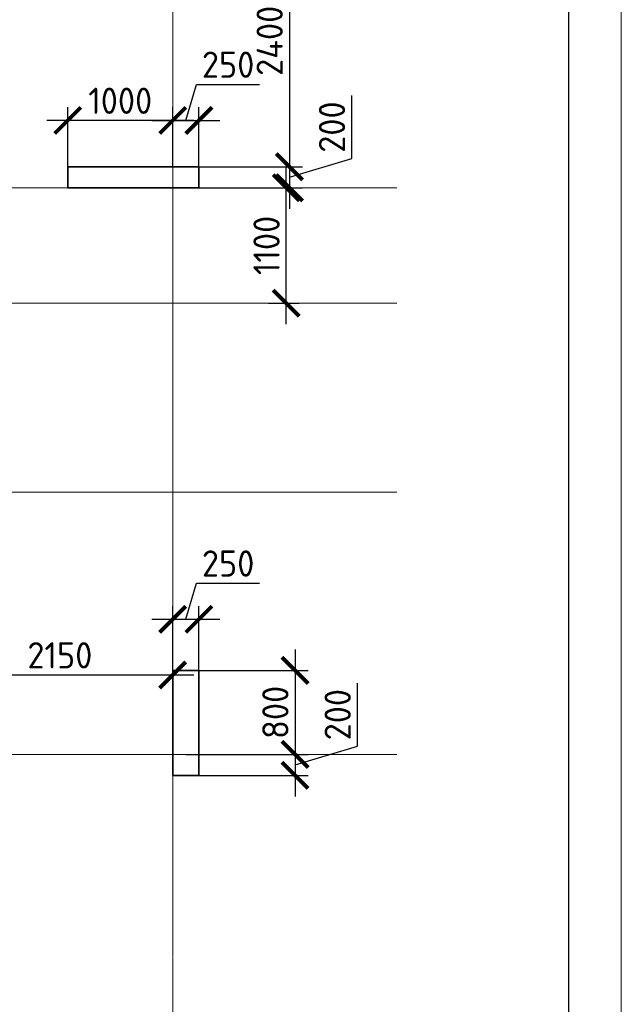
# Model space of a CAD drawing. Header units: millimetres. Extents: x 263826 to 1718326, y -423071 to 70137.
# Tile 109 of 256: x 487650 to 493382, y -178608 to -169224. Entities that reach past the tile are written whole.
import ezdxf

# ---------------------------------------------------------------- set-up
doc = ezdxf.new("R2010")
doc.units = ezdxf.units.MM
doc.linetypes.add('______5', pattern=[1100, 800, -100, 100, -100])
doc.linetypes.add('осевая', pattern=[50.8, 31.75, -6.35, 6.35, -6.35])
doc.layers.add('Колонна_ бетон', color=7, linetype='Continuous', lineweight=50, true_color=0xb4b496)
for name, color, linetype, lineweight in [('Оси', 40, '______5', 18), ('размер', 1, 'Continuous', 25), ('РАЗМЕРЫ', 1, 'Continuous', 9), ('СТЕНЫ', 3, 'Continuous', 30), ('ТОНКИЕ', 7, 'Continuous', 9)]:
    doc.layers.add(name, color=color, linetype=linetype, lineweight=lineweight)
doc.layers.add('ТОЛСТЫЕ_ОСНОВНЫЕ', color=6, linetype='Continuous')
doc.styles.add('GOST-2.304_Type-B', font='GOST_Common.ttf')
doc.dimstyles.new('СПДС', dxfattribs={"dimscale": 100, "dimtxt": 2.5, "dimasz": 2.5, "dimexe": 1.25, "dimexo": 0, "dimtad": 1, "dimdec": 0, "dimtxsty": 'GOST-2.304_Type-B', "dimblk": 'ARCHTICK', "dimcen": 2.5, "dimdle": 2, "dimadec": 0, "dimazin": 2, "dimtfac": 0.75, "dimtdec": 0, "dimtmove": 1, "dimatfit": 3, "dimfxl": 1, "dimtolj": 1, "dimarcsym": 1})

# ---------------------------------------------------------------- blocks, each defined once
blk = doc.blocks.new('_ArchTick')
at = {"color": 0, "linetype": 'ByBlock', "const_width": 0.15}
blk.add_lwpolyline([(-0.5, -0.5), (0.5, 0.5)], dxfattribs=at)
blk = doc.blocks.new('*D677')
at = {"layer": 'DEFPOINTS', "color": 0, "lineweight": 0, "transparency": 16777216}
for p in [(489107.9, -175469.2), (489107.9, -176129.7), (486958, -176275.6)]:
    blk.add_point(p, dxfattribs=at)
at = {"layer": 'РАЗМЕРЫ', "color": 0, "lineweight": -2, "transparency": 16777216}
for p, q in [((486958, -176275.6), (486958, -175344.2)), ((489107.9, -176129.7), (489107.9, -175344.2)), ((486758, -175469.2), (489307.9, -175469.2))]:
    blk.add_line(p, q, dxfattribs=at)
at = {"layer": 'РАЗМЕРЫ', "color": 0, "lineweight": -2, "transparency": 16777216, "xscale": 250, "yscale": 250, "zscale": 250, "rotation": 180}
blk.add_blockref('_ArchTick', (486958, -175469.2), dxfattribs=at)
at = {"layer": 'РАЗМЕРЫ', "color": 0, "lineweight": -2, "transparency": 16777216, "xscale": 250, "yscale": 250, "zscale": 250}
blk.add_blockref('_ArchTick', (489107.9, -175469.2), dxfattribs=at)
at = {"layer": 'РАЗМЕРЫ', "color": 0, "lineweight": 0, "transparency": 16777216, "insert": (488033, -175281.7), "char_height": 250, "attachment_point": 5, "style": 'GOST-2.304_Type-B'}
blk.add_mtext('\\A1;2150', dxfattribs=at)
blk = doc.blocks.new('*D614')
at = {"layer": 'DEFPOINTS', "color": 0, "transparency": 16777216}
for p in [(489662.6, -170825.6, -560), (490189.6, -170825.6), (490020.6, -171925.6, -560)]:
    blk.add_point(p, dxfattribs=at)
at = {"layer": 'РАЗМЕРЫ', "color": 0, "lineweight": -2, "transparency": 16777216}
for p, q in [((490189.6, -172125.6), (490189.6, -170625.6)), ((489662.6, -170825.6), (490314.6, -170825.6)), ((490020.6, -171925.6), (490314.6, -171925.6))]:
    blk.add_line(p, q, dxfattribs=at)
at = {"layer": 'РАЗМЕРЫ', "color": 0, "lineweight": -2, "transparency": 16777216, "xscale": 250, "yscale": 250, "zscale": 250}
for p, rotation in [((490189.6, -170825.6), 90), ((490189.6, -171925.6), 270)]:
    blk.add_blockref('_ArchTick', p, dxfattribs=dict(at, rotation=rotation))
at = {"layer": 'РАЗМЕРЫ', "color": 0, "lineweight": 0, "transparency": 16777216, "insert": (490002.1, -171375.6), "char_height": 250, "attachment_point": 5, "rotation": 90, "style": 'GOST-2.304_Type-B'}
blk.add_mtext('\\A1;1100', dxfattribs=at)
blk = doc.blocks.new('*D619')
at = {"layer": 'DEFPOINTS', "color": 0, "transparency": 16777216}
for p in [(488108, -170184.1), (489108, -170529.8), (488108, -170675.6)]:
    blk.add_point(p, dxfattribs=at)
at = {"layer": 'размер', "color": 0, "lineweight": -2, "transparency": 16777216}
for p, q in [((488108, -170675.6), (488108, -170059.1)), ((489108, -170529.8), (489108, -170059.1)), ((489308, -170184.1), (487908, -170184.1))]:
    blk.add_line(p, q, dxfattribs=at)
at = {"layer": 'размер', "color": 0, "lineweight": -2, "transparency": 16777216, "xscale": 250, "yscale": 250, "zscale": 250, "rotation": 180}
blk.add_blockref('_ArchTick', (488108, -170184.1), dxfattribs=at)
at = {"layer": 'размер', "color": 0, "lineweight": -2, "transparency": 16777216, "xscale": 250, "yscale": 250, "zscale": 250}
blk.add_blockref('_ArchTick', (489108, -170184.1), dxfattribs=at)
at = {"layer": 'размер', "color": 0, "transparency": 16777216, "insert": (488608, -169996.6), "char_height": 250, "attachment_point": 5, "style": 'GOST-2.304_Type-B'}
blk.add_mtext('\\A1;1000', dxfattribs=at)
blk = doc.blocks.new('*D722')
at = {"layer": 'DEFPOINTS', "color": 0, "transparency": 16777216}
for p in [(489358, -168225.6, -560), (489358, -170625.6, -560), (490219.7, -170625.6)]:
    blk.add_point(p, dxfattribs=at)
at = {"layer": 'РАЗМЕРЫ', "color": 0, "lineweight": -2, "transparency": 16777216}
for p, q in [((490219.7, -168025.6), (490219.7, -170825.6)), ((489358, -168225.6), (490344.7, -168225.6)), ((489358, -170625.6), (490344.7, -170625.6))]:
    blk.add_line(p, q, dxfattribs=at)
at = {"layer": 'РАЗМЕРЫ', "color": 0, "lineweight": -2, "transparency": 16777216, "xscale": 250, "yscale": 250, "zscale": 250}
for p, rotation in [((490219.7, -168225.6), 90), ((490219.7, -170625.6), 270)]:
    blk.add_blockref('_ArchTick', p, dxfattribs=dict(at, rotation=rotation))
at = {"layer": 'РАЗМЕРЫ', "color": 0, "lineweight": 0, "transparency": 16777216, "insert": (490032.2, -169425.6), "char_height": 250, "attachment_point": 5, "rotation": 90, "style": 'GOST-2.304_Type-B'}
blk.add_mtext('\\A1;2400', dxfattribs=at)
blk = doc.blocks.new('*D723')
at = {"layer": 'DEFPOINTS', "color": 0, "transparency": 16777216}
for p in [(489358, -170625.6, -560), (489358, -170825.6, -560), (490219.7, -170825.6)]:
    blk.add_point(p, dxfattribs=at)
at = {"layer": 'РАЗМЕРЫ', "color": 0, "lineweight": -2, "transparency": 16777216}
for p, q in [((490813.5, -170547.4), (490813.5, -169947.4)), ((490219.7, -170425.6), (490219.7, -171025.6)), ((490219.7, -170725.6), (490813.5, -170547.4)), ((489358, -170625.6), (490344.7, -170625.6)), ((489358, -170825.6), (490344.7, -170825.6))]:
    blk.add_line(p, q, dxfattribs=at)
at = {"layer": 'РАЗМЕРЫ', "color": 0, "lineweight": -2, "transparency": 16777216, "xscale": 250, "yscale": 250, "zscale": 250}
for p, rotation in [((490219.7, -170625.6), 90), ((490219.7, -170825.6), 270)]:
    blk.add_blockref('_ArchTick', p, dxfattribs=dict(at, rotation=rotation))
at = {"layer": 'РАЗМЕРЫ', "color": 0, "lineweight": 0, "transparency": 16777216, "insert": (490626, -170247.4), "char_height": 250, "attachment_point": 5, "rotation": 90, "style": 'GOST-2.304_Type-B'}
blk.add_mtext('\\A1;200', dxfattribs=at)
blk = doc.blocks.new('*D724')
at = {"layer": 'DEFPOINTS', "color": 0, "transparency": 16777216}
for p in [(489358, -170184.1), (489108, -170625.6, -560), (489358, -170625.6)]:
    blk.add_point(p, dxfattribs=at)
at = {"layer": 'РАЗМЕРЫ', "color": 0, "lineweight": -2, "transparency": 16777216}
for p, q in [((489233, -170184.1), (489336.1, -169840.3)), ((489336.1, -169840.3), (489936.1, -169840.3)), ((489108, -170625.6), (489108, -170059.1)), ((489358, -170625.6), (489358, -170059.1)), ((488908, -170184.1), (489558, -170184.1))]:
    blk.add_line(p, q, dxfattribs=at)
at = {"layer": 'РАЗМЕРЫ', "color": 0, "lineweight": -2, "transparency": 16777216, "xscale": 250, "yscale": 250, "zscale": 250, "rotation": 180}
blk.add_blockref('_ArchTick', (489108, -170184.1), dxfattribs=at)
at = {"layer": 'РАЗМЕРЫ', "color": 0, "lineweight": -2, "transparency": 16777216, "xscale": 250, "yscale": 250, "zscale": 250}
blk.add_blockref('_ArchTick', (489358, -170184.1), dxfattribs=at)
at = {"layer": 'РАЗМЕРЫ', "color": 0, "lineweight": 0, "transparency": 16777216, "insert": (489636.1, -169652.8), "char_height": 250, "attachment_point": 5, "style": 'GOST-2.304_Type-B'}
blk.add_mtext('\\A1;250', dxfattribs=at)
blk = doc.blocks.new('*D725')
at = {"layer": 'DEFPOINTS', "color": 0, "lineweight": 0, "transparency": 16777216}
for p in [(489358, -174938), (489358, -175665.9, -560), (489107.9, -176129.7)]:
    blk.add_point(p, dxfattribs=at)
at = {"layer": 'РАЗМЕРЫ', "color": 0, "lineweight": -2, "transparency": 16777216}
for p, q in [((489232.9, -174938), (489336.1, -174594.2)), ((489336.1, -174594.2), (489936.1, -174594.2)), ((489107.9, -176129.7), (489107.9, -174813)), ((489358, -175665.9), (489358, -174813)), ((488907.9, -174938), (489558, -174938))]:
    blk.add_line(p, q, dxfattribs=at)
at = {"layer": 'РАЗМЕРЫ', "color": 0, "lineweight": -2, "transparency": 16777216, "xscale": 250, "yscale": 250, "zscale": 250, "rotation": 180}
blk.add_blockref('_ArchTick', (489107.9, -174938), dxfattribs=at)
at = {"layer": 'РАЗМЕРЫ', "color": 0, "lineweight": -2, "transparency": 16777216, "xscale": 250, "yscale": 250, "zscale": 250}
blk.add_blockref('_ArchTick', (489358, -174938), dxfattribs=at)
at = {"layer": 'РАЗМЕРЫ', "color": 0, "lineweight": 0, "transparency": 16777216, "insert": (489636.1, -174406.7), "char_height": 250, "attachment_point": 5, "style": 'GOST-2.304_Type-B'}
blk.add_mtext('\\A1;250', dxfattribs=at)
blk = doc.blocks.new('*D726')
at = {"layer": 'DEFPOINTS', "color": 0, "transparency": 16777216}
for p in [(489233, -175425.6, -560), (489233, -176225.6, -560), (490274, -176225.6)]:
    blk.add_point(p, dxfattribs=at)
at = {"layer": 'РАЗМЕРЫ', "color": 0, "lineweight": -2, "transparency": 16777216}
for p, q in [((490274, -175225.6), (490274, -176425.6)), ((489233, -175425.6), (490399, -175425.6)), ((489233, -176225.6), (490399, -176225.6))]:
    blk.add_line(p, q, dxfattribs=at)
at = {"layer": 'РАЗМЕРЫ', "color": 0, "lineweight": -2, "transparency": 16777216, "xscale": 250, "yscale": 250, "zscale": 250}
for p, rotation in [((490274, -175425.6), 90), ((490274, -176225.6), 270)]:
    blk.add_blockref('_ArchTick', p, dxfattribs=dict(at, rotation=rotation))
at = {"layer": 'РАЗМЕРЫ', "color": 0, "lineweight": 0, "transparency": 16777216, "insert": (490086.5, -175825.6), "char_height": 250, "attachment_point": 5, "rotation": 90, "style": 'GOST-2.304_Type-B'}
blk.add_mtext('\\A1;800', dxfattribs=at)
blk = doc.blocks.new('*D727')
at = {"layer": 'DEFPOINTS', "color": 0, "transparency": 16777216}
for p in [(489233, -176225.6, -560), (489358, -176425.6, -560), (490274, -176425.6)]:
    blk.add_point(p, dxfattribs=at)
at = {"layer": 'РАЗМЕРЫ', "color": 0, "lineweight": -2, "transparency": 16777216}
for p, q in [((490867.7, -176147.4), (490867.7, -175547.4)), ((490274, -176025.6), (490274, -176625.6)), ((490274, -176325.6), (490867.7, -176147.4)), ((489233, -176225.6), (490399, -176225.6)), ((489358, -176425.6), (490399, -176425.6))]:
    blk.add_line(p, q, dxfattribs=at)
at = {"layer": 'РАЗМЕРЫ', "color": 0, "lineweight": -2, "transparency": 16777216, "xscale": 250, "yscale": 250, "zscale": 250}
for p, rotation in [((490274, -176225.6), 90), ((490274, -176425.6), 270)]:
    blk.add_blockref('_ArchTick', p, dxfattribs=dict(at, rotation=rotation))
at = {"layer": 'РАЗМЕРЫ', "color": 0, "lineweight": 0, "transparency": 16777216, "insert": (490680.2, -175847.4), "char_height": 250, "attachment_point": 5, "rotation": 90, "style": 'GOST-2.304_Type-B'}
blk.add_mtext('\\A1;200', dxfattribs=at)
blk = doc.blocks.new('*U69')
at = {"layer": 'ТОЛСТЫЕ_ОСНОВНЫЕ', "color": 6}
blk.add_lwpolyline([(20, 5), (589, 5), (589, 415), (20, 415)], close=True, dxfattribs=at)
at = {"layer": 'ТОНКИЕ'}
blk.add_lwpolyline([(0, 0), (594, 0), (594, 420), (0, 420)], close=True, dxfattribs=at)
blk = doc.blocks.new('оси2')
at = {"layer": 'Оси', "color": 16, "linetype": 'осевая', "lineweight": 0, "ltscale": 0.5, "transparency": 33554687}
for p, q in [((1030445.5, 5465.4), (1030445.5, -20739.3)), ((979200, -4392.9), (1032582.1, -4392.9)), ((979200, -5492.9), (1032582.1, -5492.9)), ((979200, -7292.9), (1032582.1, -7292.9)), ((979200, -9792.9), (1032582.1, -9792.9))]:
    blk.add_line(p, q, dxfattribs=at)

msp = doc.modelspace()

# ---------------------------------------------------------------- linework, layer by layer
at = {"layer": 'Колонна_ бетон', "color": 180, "linetype": 'Continuous', "lineweight": 35, "transparency": 33554687, "elevation": -559.99999}
for points in [[(489358.02959, -170625.56573), (488108.02996, -170625.56573), (488108.02996, -170825.56589), (489358.02959, -170825.56589)], [(489107.99499, -175425.56583), (489357.99499, -175425.56583), (489357.99499, -176425.56589), (489107.99499, -176425.56589)]]:
    msp.add_lwpolyline(points, close=True, dxfattribs=at)
at = {"layer": 'СТЕНЫ', "linetype": 'Continuous', "transparency": 33554687}
for p, q in [((488107.88947, -170625.56589, -200), (489107.88943, -170625.56589, -200)), ((488107.88947, -170825.56589, -200), (488107.88947, -170625.56589, -200)), ((488107.88947, -170825.56589, -200), (489107.88943, -170825.56589, -200))]:
    msp.add_line(p, q, dxfattribs=at)

# ---------------------------------------------------------------- block references
at = {"xscale": 100, "yscale": 100, "zscale": 100}
msp.add_blockref('*U69', (433982.14484, -198191.77617, 3100), dxfattribs=at)
at = {"layer": 'РАЗМЕРЫ'}
msp.add_blockref('оси2', (-541337.52151, -166432.68432, -1119.99999), dxfattribs=at)

# ---------------------------------------------------------------- dimensions: what is measured, and where the dimension line sits
at = {"layer": 'размер', "color": 146, "true_color": 0x006272}
dim = msp.add_linear_dim(base=(488108.03961, -170184.09374, -360), p1=(489108.03957, -170529.80368, -360), p2=(488108.03961, -170675.56589, -360), dimstyle='СПДС', dxfattribs=at)
dim.commit()
dim.dimension.update_dxf_attribs({"geometry": '*D619', "text_midpoint": (488608.03959, -169996.59374, -360)})
at = {"layer": 'РАЗМЕРЫ', "color": 146, "lineweight": 0}
for base, p1, p2, picture, middle in [((490219.74519, -170625.56573), (489358.03145, -168225.56573, -559.99999), (489358.02959, -170625.56573, -559.99999), '*D722', (490032.24519, -169425.56573)), ((490219.74519, -170825.56589), (489358.02959, -170625.56573, -559.99999), (489358.02959, -170825.56589, -559.99999), '*D723', (490625.99519, -170484.94081)), ((490273.96646, -176225.56589), (489232.99499, -175425.56583, -559.99999), (489232.99499, -176225.56589, -559.99999), '*D726', (490086.46646, -175825.56586)), ((490273.96646, -176425.56589), (489232.99499, -176225.56589, -559.99999), (489357.99499, -176425.56589, -559.99999), '*D727', (490680.21646, -176084.94089))]:
    dim = msp.add_linear_dim(base=base, p1=p1, p2=p2, angle=90, dimstyle='СПДС', dxfattribs=at)
    dim.commit()
    dim.dimension.update_dxf_attribs({"geometry": picture, "text_midpoint": middle})
at = {"layer": 'РАЗМЕРЫ', "color": 146, "lineweight": 0, "true_color": 0x006272}
dim = msp.add_linear_dim(base=(489358.02959, -170184.09374), p1=(489107.99499, -170625.56573, -559.99999), p2=(489358.02959, -170625.56573), dimstyle='СПДС', dxfattribs=at)
dim.commit()
dim.dimension.update_dxf_attribs({"geometry": '*D724', "text_midpoint": (489398.63729, -169652.84374)})
dim = msp.add_linear_dim(base=(490189.60989, -170825.56589), p1=(490020.60989, -171925.56589, -559.99999), p2=(489662.60989, -170825.56589, -559.99999), angle=90, dimstyle='СПДС', dxfattribs=at)
dim.commit()
dim.dimension.update_dxf_attribs({"geometry": '*D614', "text_midpoint": (490002.10989, -171375.56589)})
at = {"layer": 'РАЗМЕРЫ', "color": 146, "lineweight": 0}
dim = msp.add_linear_dim(base=(489357.99499, -174937.9946), p1=(489107.89181, -176129.7446), p2=(489357.99499, -175665.94177, -559.99999), dimstyle='СПДС', override={"dimtofl": 0}, dxfattribs=at)
dim.commit()
dim.dimension.update_dxf_attribs({"geometry": '*D725', "text_midpoint": (489398.5684, -174406.7446)})
at = {"layer": 'РАЗМЕРЫ', "color": 146, "lineweight": 0, "true_color": 0x006272}
dim = msp.add_linear_dim(base=(489107.89181, -175469.2446), p1=(486958.03957, -176275.56692), p2=(489107.89181, -176129.7446), dimstyle='СПДС', override={"dimtofl": 0}, dxfattribs=at)
dim.commit()
dim.dimension.update_dxf_attribs({"geometry": '*D677', "text_midpoint": (488032.96569, -175281.7446)})

doc.saveas('drawing.dxf')
